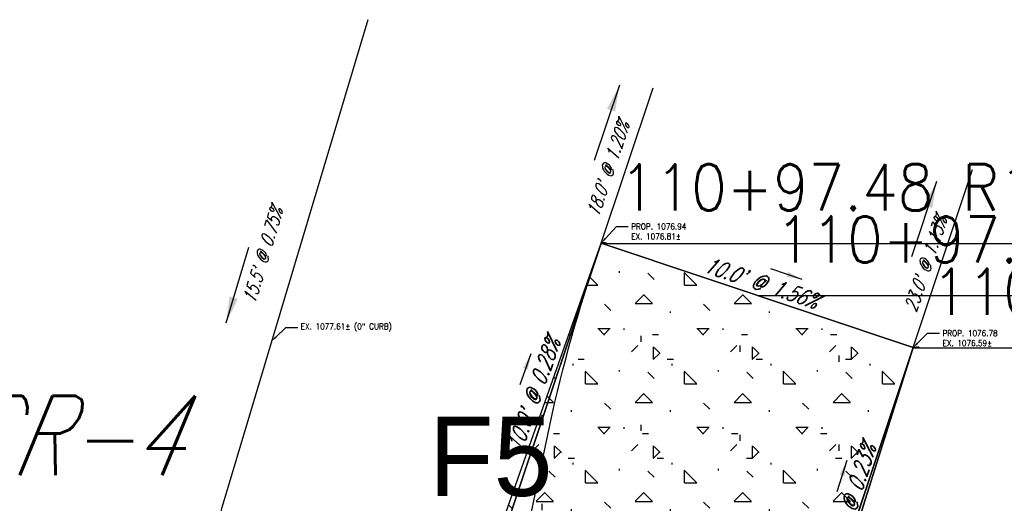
# Model space of a CAD drawing. Extents: x 167754 to 212748, y 396132 to 454338.
# Tile 105 of 150: x 212587 to 212617, y 396761 to 396776. Entities that reach past the tile are written whole.
import ezdxf
from ezdxf import colors
from ezdxf.entities.mleader import LeaderData, LeaderLine
from ezdxf.enums import TextEntityAlignment as Align
from ezdxf.math import Vec2, Vec3

# ---------------------------------------------------------------- set-up
doc = ezdxf.new("R2010")
doc.units = 0
doc.header["$MEASUREMENT"] = 0
for name, color, linetype, plot in [('0_3DP_MAT', 181, 'CONTINUOUS', False), ('0_EX. 3DP', 31, 'CONTINUOUS', False), ('0_QUANTITIES_PAVEMENT REMOVED', 130, 'CONTINUOUS', False), ('SC_SCRATCH-4', 4, 'CONTINUOUS', False)]:
    doc.layers.add(name, color=color, linetype=linetype, plot=plot)
for name, color, linetype in [('0_PNTS', 1, 'CONTINUOUS'), ('PNTDESC', 3, 'CONTINUOUS'), ('PNTELEV', 5, 'CONTINUOUS'), ('PNTNO', 7, 'CONTINUOUS'), ('PV_P_CURB_RAMP', 3, 'CONTINUOUS'), ('PV_P_CURB_RAMP_HATCH', 3, 'CONTINUOUS'), ('SC_SCRATCH-6', 6, 'CONTINUOUS')]:
    doc.layers.add(name, color=color, linetype=linetype)
doc.styles.add('PTXT', font='TXT')
doc.styles.add('romans', font='romans.shx', dxfattribs={"width": 0.75, "oblique": 22.5})
doc.styles.get("Standard").update_dxf_attribs({"font": 'romans.shx', "width": 0.9})
doc.dimstyles.new('4P', dxfattribs={"dimscale": 4, "dimtxt": 0.14, "dimasz": 0.14, "dimexe": 0.05, "dimexo": 0.05, "dimgap": 0.05, "dimtad": 1, "dimzin": 0, "dimdsep": 46, "dimtxsty": 'romans', "dimcen": 0, "dimdle": 0.1, "dimclrd": 1, "dimclre": 1, "dimclrt": 7, "dimaunit": 1, "dimadec": 4, "dimazin": 0, "dimtfac": 1, "dimtmove": 0, "dimatfit": 2, "dimfxl": 1, "dimtvp": 1, "dimtolj": 1, "dimtzin": 0, "dimarcsym": 0})

# ---------------------------------------------------------------- blocks, each defined once
blk = doc.blocks.new('SRVPNO1')
at = {"layer": 'PNTDESC', "style": 'PTXT'}
blk.add_attdef('DESC2', text='', height=1, dxfattribs=at).set_placement((0, -1.75), align=Align.CENTER)
at = {"layer": 'PNTELEV', "style": 'PTXT'}
blk.add_attdef('ELEV2', (1.5, -0.5), '', height=1, dxfattribs=at)
at = {"layer": 'PNTNO', "style": 'PTXT'}
blk.add_attdef('PT#', text='', height=1, dxfattribs=at).set_placement((0, 0.75), align=Align.CENTER)

msp = doc.modelspace()

# ---------------------------------------------------------------- linework, layer by layer
at = {"layer": '0_3DP_MAT'}
msp.add_polyline3d([(212597.4, 396776.051, 1077.689), (212592.959, 396761.185, 1077.572), (212592.237, 396755.804, 1077.388), (212592.652, 396752.695, 1077.195), (212597.785, 396741.29, 1077.058)], dxfattribs=at)
at = {"layer": '0_EX. 3DP'}
msp.add_lwpolyline([(212598.273, 396741.439), (212600.065, 396750.255), (212602.857, 396763.465, -0.028669), (212604.27, 396768.662)], format="xyb", dxfattribs=at)
for points in [[(212594.209, 396749.425, 1077.149), (212598.448, 396753.001, 1077.025), (212600.351, 396756.949, 1076.964), (212606.052, 396773.986, 1076.748)], [(212611.03, 396747.572, 1076.744), (212608.455, 396749.665, 1076.786), (212615.731, 396771.506, 1076.527)]]:
    msp.add_polyline3d(points, dxfattribs=at)
at = {"layer": 'SC_SCRATCH-4'}
msp.add_arc((212516.064, 396935.904, -1077.058), 211.134, 292.77871, 307.45185, dxfattribs=at)
msp.add_arc((212516.064, 396935.904, -1077.058), 211.134, 292.77871, 307.45185, dxfattribs=at)

# ---------------------------------------------------------------- block references
at = {"layer": '0_PNTS', "xscale": 2.4, "yscale": 2.4, "zscale": 2.4}
msp.add_blockref('SRVPNO1', (212601.129, 396759.808, 1076.96), dxfattribs=at).add_auto_attribs({'PT#': 'F5', 'ELEV2': '0.000'})

# ---------------------------------------------------------------- texts
at = {"layer": '0_3DP_MAT', "style": 'romans', "oblique": 22.5, "width": 0.75}
for s, height, rotation, p in [("15.5' @ 0.75%", 0.4, 73.3673, (212594.413, 396768.847)), ("15.5' @ 0.75%", 0.4, 73.3673, (212594.413, 396768.847)), ("10.0' @ 1.56%", 0.48, 341.4994, (212609.255, 396767.844)), ("10.0' @ 0.28%", 0.48, 70.5278, (212602.651, 396764.595)), ("10.0' @ 0.23%", 0.48, 72.5213, (212612.275, 396761.376))]:
    msp.add_text(s, height=height, rotation=rotation, dxfattribs=at).set_placement(p, align=Align.CENTER)
at = {"layer": '0_3DP_MAT', "insert": (212584.927, 396764.642), "char_height": 2.4, "attachment_point": 1, "style": 'romans'}
msp.add_mtext_dynamic_manual_height_columns('CR-4', width=6.16799, gutter_width=12, heights=[0], dxfattribs=at)
at = {"layer": '0_EX. 3DP', "style": 'romans', "oblique": 22.5, "width": 0.75}
for s, rotation, p in [("18.0' @ 1.20%", 71.4985, (212604.871, 396771.457)), ("23.0' @ 1.13%", 71.5753, (212614.497, 396768.571))]:
    msp.add_text(s, height=0.4, rotation=rotation, dxfattribs=at).set_placement(p, align=Align.CENTER)
at = {"layer": 'SC_SCRATCH-6', "width": 0.9}
for s, p in [('110+97.48 R1.63', (212605.04, 396770.965)), ('110+97.65 R6.61', (212609.769, 396769.383)), ('110+97.82 R11.60', (212614.498, 396767.801))]:
    msp.add_text(s, height=1.4, dxfattribs=at).set_placement(p, align=Align.MIDDLE_LEFT)

# ---------------------------------------------------------------- leaders
at = {"layer": '0_3DP_MAT'}
for points, override in [([(212593.112, 396766.855), (212593.799, 396769.154)], {"dimscale": 20, "dimtxt": 0.12, "dimasz": 0.04, "dimdec": 2}), ([(212593.112, 396766.855), (212593.799, 396769.154)], {"dimscale": 20, "dimtxt": 0.12, "dimasz": 0.04, "dimdec": 2}), ([(212610.571, 396768.175), (212609.622, 396768.492)], {"dimscale": 20, "dimtxt": 0.12, "dimasz": 0.024, "dimdec": 2}), ([(212602.342, 396765.915), (212602.009, 396764.973)], {"dimscale": 20, "dimtxt": 0.12, "dimasz": 0.024, "dimdec": 2}), ([(212611.92, 396762.685), (212611.62, 396761.731)], {"dimscale": 20, "dimtxt": 0.12, "dimasz": 0.024, "dimdec": 2})]:
    msp.add_leader(points, dimstyle='4P', override=override, dxfattribs=at)
at = {"layer": '0_EX. 3DP'}
for points in [[(212605.029, 396774.06), (212604.268, 396771.784)], [(212614.64, 396771.14), (212613.882, 396768.863)]]:
    msp.add_leader(points, dimstyle='4P', override={"dimscale": 1, "dimtxt": 0.12, "dimasz": 0.8, "dimdec": 2}, dxfattribs=at)
at = {"layer": 'SC_SCRATCH-6', "has_arrowhead": 0}
msp.add_leader([(212609.204, 396767.692), (212609.209, 396767.683), (212626.509, 396767.683)], dimstyle='4P', override={"dimscale": 20, "dimasz": 0.1}, dxfattribs=at)

# ---------------------------------------------------------------- next in the draw order: leaders
at = {"layer": '0_3DP_MAT'}
ml = msp.add_multileader_mtext('Standard', dxfattribs=at)
ml.set_content('PROP. 1076.94\\PEX. 1076.81±', color=256)
ml.set_leader_properties()
ml.build(insert=Vec2(0, 0))
ml.multileader.update_dxf_attribs({"dogleg_length": 0.36, "arrow_head_size": 0.18})
ctx = ml.context
ctx.base_point, ctx.char_height, ctx.arrow_head_size, ctx.landing_gap_size, ctx.plane_origin = Vec3(212605.296, 396769.779, 0.018), 0.18, 0.18, 0.09, Vec3(212604.33, 396767.511, 0.018)
notes = []
notes.append((ctx, [(0, (1, 1, 0), (212604.936, 396769.779, 0.018), (1, 0), 0.36, [(0, [(212604.475, 396769.274, 0.018)], 0, [])])]))
ctx.mtext.insert, ctx.mtext.flow_direction = Vec3(212605.386, 396769.869, 0.018), 5
ctx.mtext.has_bg_fill, ctx.mtext.bg_color, ctx.mtext.bg_scale_factor, ctx.mtext.bg_transparency, ctx.mtext.use_window_bg_color = 1, -1027028792, 1.5, 0, 1
ml = msp.add_multileader_mtext('Standard', dxfattribs=at)
ml.set_content('EX. 1077.61± (0" CURB)', color=256)
ml.set_leader_properties()
ml.build(insert=Vec2(0, 0))
ml.multileader.update_dxf_attribs({"dogleg_length": 0.36, "arrow_head_size": 0.18})
ctx = ml.context
ctx.base_point, ctx.char_height, ctx.arrow_head_size, ctx.landing_gap_size, ctx.plane_origin = Vec3(212595.279, 396766.718, 0.018), 0.18, 0.18, 0.09, Vec3(212594.312, 396764.45, 0.018)
notes.append((ctx, [(0, (1, 1, 0), (212594.919, 396766.718, 0.018), (1, 0), 0.36, [(0, [(212594.486, 396766.297, 0.018)], 0, [])])]))
ctx.mtext.insert, ctx.mtext.flow_direction = Vec3(212595.369, 396766.838, 0.018), 5
ctx.mtext.has_bg_fill, ctx.mtext.bg_color, ctx.mtext.bg_scale_factor, ctx.mtext.bg_transparency, ctx.mtext.use_window_bg_color = 1, -1027028792, 1.5, 0, 1
ml = msp.add_multileader_mtext('Standard', dxfattribs=at)
ml.set_content('PROP. 1076.78\\PEX. 1076.59±', color=256)
ml.set_leader_properties()
ml.build(insert=Vec2(0, 0))
ml.multileader.update_dxf_attribs({"dogleg_length": 0.36, "arrow_head_size": 0.18})
ctx = ml.context
ctx.base_point, ctx.char_height, ctx.arrow_head_size, ctx.landing_gap_size, ctx.plane_origin = Vec3(212614.729, 396766.541, 1076.848), 0.18, 0.18, 0.09, Vec3(212613.763, 396764.273, 1076.848)
notes.append((ctx, [(0, (1, 1, 0), (212614.369, 396766.541, 1076.848), (1, 0), 0.36, [(0, [(212613.933, 396766.11, 1076.848)], 0, [])])]))
ctx.mtext.insert, ctx.mtext.flow_direction = Vec3(212614.819, 396766.631, 1076.848), 5
ctx.mtext.has_bg_fill, ctx.mtext.bg_color, ctx.mtext.bg_scale_factor, ctx.mtext.bg_transparency, ctx.mtext.use_window_bg_color = 1, -1027028792, 1.5, 0, 1
for ctx, leaders in notes:
    for number, flags, end, landing, length, lines in leaders:
        leader = LeaderData()
        leader.index, (leader.has_last_leader_line, leader.has_dogleg_vector, leader.attachment_direction) = number, flags
        leader.last_leader_point, leader.dogleg_vector, leader.dogleg_length = Vec3(end), Vec3(landing), length
        for number, points, colour, breaks in lines:
            line = LeaderLine()
            line.index, line.vertices, line.color, line.breaks = number, Vec3.list(points), colors.encode_raw_color(colour), breaks
            leader.lines.append(line)
        ctx.leaders.append(leader)

# ---------------------------------------------------------------- next in the draw order: hatches: boundary and pattern name
at = {"layer": 'PV_P_CURB_RAMP_HATCH', "transparency": 33554495}
h = msp.add_hatch(dxfattribs=at)
h.set_pattern_fill('CONCRE', color=256, scale=3, pattern_type=2)
h.set_pattern_definition([(0, (0, 0), (3, 3), [0.375, -2.625]), (90, (0, 0), (-3, 3), [0.375, -2.625]), (135, (0.375, 0), (-2.999999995, 2e-16), [0.5303301, -3.7123107]), (0, (0.375, 1.6875), (3, 3), [0.375, -2.625]), (45, (0.5625, 1.5), (0, 2.999999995), [0.2651649, -3.9774756]), (135, (0.5625, 1.5), (-2.999999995, 2e-16), [0.2651649, -3.9774756]), (0, (1.5, 2.4375), (3, 3), [0.5303301, -2.4696699]), (45, (1.5, 2.4375), (0, 2.999999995), [0.375, -3.8676408]), (135, (2.0303, 2.4375), (-2.999999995, 2e-16), [0.375, -3.8676408]), (90, (2.0625, 0.75), (-3, 3), [0.375, -2.625]), (45, (2.0625, 0.75), (0, 2.999999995), [0.2651649, -3.9774756]), (135, (2.25, 0.9375), (-2.999999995, 2e-16), [0.2651649, -3.9774756]), (0, (0.375, 0.75), (3, 3), [0.1875, -2.5125]), (0, (2.625, 1.5), (3, 3), [0.1875, -2.5125]), (90, (1.6875, 1.875), (-3, 3), [0.1875, -2.5125]), (135, (2.0625, 0.1875), (-2.999999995, 2e-16), [0.2651649, -3.9774756]), (135, (0.75, 2.25), (-2.999999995, 2e-16), [0.2651649, -3.9774756]), (45, (1.4062, 0.9844), (0, 2.999999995), [0.2651649, -3.9774756]), (90, (1.0312, 0.375), (-3, 3), [0.046875, -2.953125]), (90, (1.172, 1.6406), (-3, 3), [0.046875, -2.953125]), (90, (2.578, 2.1562), (-3, 3), [0.046875, -2.953125]), (90, (2.625, 0.5625), (-3, 3), [0.046875, -2.953125])])
edge = h.paths.add_edge_path()
edge.add_line((212601.129, 396759.808), (212604.475, 396769.274))
edge.add_line((212604.475, 396769.274), (212613.933, 396766.11))
edge.add_line((212613.933, 396766.11), (212610.914, 396756.52))
edge.add_line((212610.914, 396756.52), (212608.659, 396749.757))
edge.add_line((212608.659, 396749.757), (212607.232, 396745.475))
edge.add_arc((212511.639, 396945.43), 221.631, 292.87994, 295.55136, ccw=False)
edge.add_line((212597.809, 396741.237), (212596.148, 396744.926))
edge.add_line((212596.148, 396744.926), (212598.866, 396753.048))
edge.add_line((212598.866, 396753.048), (212593.517, 396750.773))
edge.add_line((212593.517, 396750.773), (212592.269, 396756.042))
edge.add_line((212592.269, 396756.042), (212601.129, 396759.808))

# ---------------------------------------------------------------- next in the draw order: linework, layer by layer
at = {"layer": '0_3DP_MAT'}
for points in [[(212601.129, 396759.808, 1076.964), (212604.475, 396769.274, 1076.936)], [(212613.933, 396766.11, 1076.78), (212604.475, 396769.274, 1076.936)], [(212610.922, 396756.546, 1076.803), (212613.933, 396766.11, 1076.78)]]:
    msp.add_polyline3d(points, dxfattribs=at)
at = {"layer": '0_QUANTITIES_PAVEMENT REMOVED'}
msp.add_lwpolyline([(212597.809, 396741.237), (212598.898, 396741.711), (212601.928, 396743.031), (212602.934, 396743.479), (212604.937, 396744.397), (212607.926, 396745.81), (212611.208, 396747.427), (212608.455, 396749.665), (212610.668, 396756.252), (212613.933, 396766.11), (212604.475, 396769.274), (212600.351, 396756.949), (212598.448, 396753.001), (212594.209, 396749.425), (212594.147, 396749.373), (212597.809, 396741.237)], dxfattribs=at)
at = {"layer": 'PV_P_CURB_RAMP'}
msp.add_lwpolyline([(212601.129, 396759.808), (212604.475, 396769.274), (212613.933, 396766.11), (212610.914, 396756.52), (212608.659, 396749.757), (212607.232, 396745.475, -0.011657), (212597.809, 396741.237), (212596.148, 396744.926), (212598.866, 396753.048), (212593.517, 396750.773), (212592.269, 396756.042), (212601.129, 396759.808)], format="xyb", dxfattribs=at)

# ---------------------------------------------------------------- next in the draw order: texts
at = {"layer": 'SC_SCRATCH-6', "width": 0.9}
for s, p in [('110+97.48 R1.63', (212604.481, 396769.291, 1066.171)), ('110+97.82 R11.60', (212613.939, 396766.127, 1065.953))]:
    msp.add_text(s, height=0.014, dxfattribs=at).set_placement(p, align=Align.MIDDLE_LEFT)

# ---------------------------------------------------------------- next in the draw order: leaders
at = {"layer": 'SC_SCRATCH-6', "has_arrowhead": 0}
for points in [[(212604.475, 396769.274, 1066.171), (212604.476, 396769.274, 1066.171), (212604.652, 396769.274, 1066.171)], [(212604.475, 396769.274), (212604.48, 396769.265), (212622.14, 396769.265)], [(212613.933, 396766.11, 1065.953), (212613.933, 396766.11, 1065.953), (212614.122, 396766.11, 1065.953)], [(212613.933, 396766.11), (212613.938, 396766.101), (212632.798, 396766.101)]]:
    msp.add_leader(points, dimstyle='4P', override={"dimscale": 20, "dimasz": 0.1}, dxfattribs=at)

doc.saveas('drawing.dxf')
